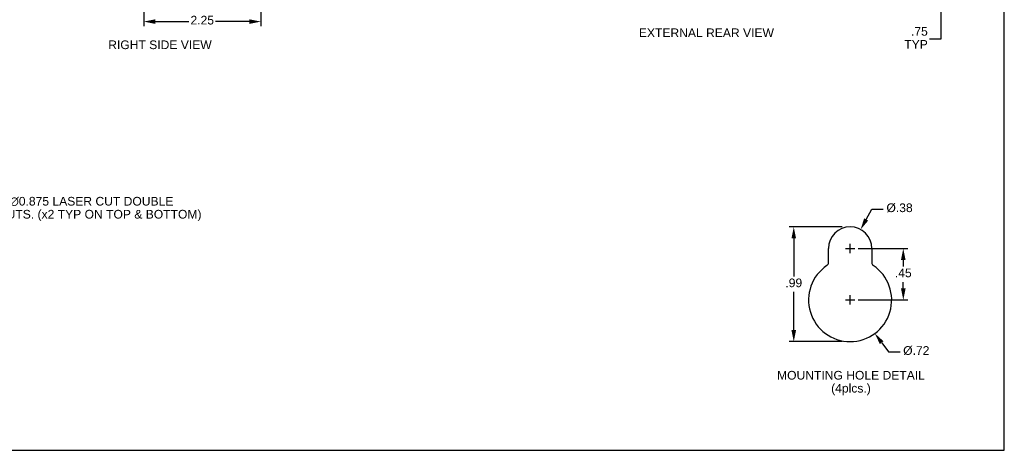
# Model space of a CAD drawing. Header units: inches. Extents: x 0 to 37.8, y 0 to 24.4.
# Tile 13 of 15: x 18.8 to 37.8, y 0 to 8.3. Entities that reach past the tile are written whole.
import ezdxf

# ---------------------------------------------------------------- set-up
doc = ezdxf.new("R2010")
doc.units = ezdxf.units.IN
doc.header["$LTSCALE"] = 2.077778
doc.header["$MEASUREMENT"] = 0
doc.header["$PDMODE"] = 3
doc.header["$PDSIZE"] = 0.3125
doc.layers.get('0').update_dxf_attribs({"linetype": 'CONTINUOUS'})
doc.layers.get('Defpoints').update_dxf_attribs({"linetype": 'CONTINUOUS'})
doc.styles.get("Standard").update_dxf_attribs({"font": 'arial.ttf'})
doc.dimstyles.new('DIMSTYLE_1', dxfattribs={"dimtxt": 0.166667, "dimasz": 0.222222, "dimexe": 0.09, "dimexo": 0.07, "dimgap": 0.0375, "dimtad": 0, "dimtih": 1, "dimtoh": 1, "dimzin": 4, "dimdsep": 46, "dimtxsty": 'Standard', "dimblk": '_FILLED', "dimblk1": '_FILLED', "dimblk2": '_FILLED', "dimcen": 0.09, "dimadec": 3, "dimazin": 1, "dimtfac": 1, "dimtdec": 3, "dimtofl": 0, "dimtmove": 0, "dimatfit": 3, "dimldrblk": '_FILLED', "dimfxl": 1, "dimtolj": 1, "dimtzin": 4, "dimarcsym": 0})
doc.dimstyles.new('DIMSTYLE_2', dxfattribs={"dimtxt": 0.166667, "dimasz": 0.222222, "dimexe": 0.09, "dimexo": 0.07, "dimgap": 0.09, "dimtad": 0, "dimtih": 1, "dimtoh": 1, "dimlfac": 0.45, "dimzin": 4, "dimdsep": 46, "dimtxsty": 'Standard', "dimblk": '_FILLED', "dimblk1": '_FILLED', "dimblk2": '_FILLED', "dimcen": 0.09, "dimadec": 3, "dimazin": 1, "dimtfac": 1, "dimtdec": 3, "dimtofl": 0, "dimtmove": 0, "dimatfit": 1, "dimldrblk": '_FILLED', "dimfxl": 1, "dimtolj": 1, "dimtzin": 4, "dimarcsym": 0})
doc.dimstyles.new('DIMSTYLE_3', dxfattribs={"dimtxt": 0.166667, "dimasz": 0.222222, "dimexe": 0.09, "dimexo": 0.07, "dimgap": 0.0375, "dimtad": 0, "dimtih": 1, "dimtoh": 1, "dimlfac": 0.45, "dimzin": 4, "dimdsep": 46, "dimtxsty": 'Standard', "dimblk": '_FILLED', "dimblk1": '_FILLED', "dimblk2": '_FILLED', "dimcen": 0.09, "dimadec": 3, "dimazin": 1, "dimtfac": 1, "dimtdec": 3, "dimtofl": 0, "dimtmove": 0, "dimatfit": 3, "dimldrblk": '_FILLED', "dimfxl": 1, "dimtolj": 1, "dimtzin": 4, "dimarcsym": 0})
doc.dimstyles.get("Standard").update_dxf_attribs({"dimtxt": 0.188889, "dimasz": 0.222222, "dimexe": 0.09, "dimexo": 0.07, "dimgap": 0.09, "dimtad": 0, "dimtih": 1, "dimtoh": 1, "dimdec": 3, "dimzin": 4, "dimdsep": 46, "dimtxsty": 'Standard', "dimblk": '_FILLED', "dimblk1": '_FILLED', "dimblk2": '_FILLED', "dimcen": 0.09, "dimadec": 3, "dimazin": 1, "dimtp": 0.001, "dimtm": 0.001, "dimtfac": 1, "dimtdec": 3, "dimtofl": 0, "dimtmove": 0, "dimatfit": 3, "dimldrblk": '_FILLED', "dimfxl": 1, "dimtolj": 1, "dimtzin": 4, "dimarcsym": 0})

# ---------------------------------------------------------------- blocks, each defined once
blk = doc.blocks.new('_FILLED')
at = {"color": 0, "linetype": 'ByBlock'}
blk.add_solid([(0, 0), (-1, 0.2), (-1, -0.2)], dxfattribs=at)
blk = doc.blocks.new('*D5')
at = {"color": 0, "linetype": 'Continuous', "lineweight": -2, "transparency": 16777216}
for p, q in [((35.118, 4.442), (35.227, 4.64)), ((35.227, 4.64), (35.449, 4.64)), ((34.72, 3.883), (34.9, 3.883)), ((34.81, 3.793), (34.81, 3.973))]:
    blk.add_line(p, q, dxfattribs=at)
at = {"layer": 'Defpoints', "color": 0, "linetype": 'Continuous', "transparency": 16777216}
for p in [(35.011, 4.248), (34.608, 3.518)]:
    blk.add_point(p, dxfattribs=at)
at = {"color": 0, "linetype": 'Continuous', "lineweight": -2, "transparency": 16777216, "xscale": 0.2222222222, "yscale": 0.2222222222, "zscale": 0.2222222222, "rotation": 241.1163664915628}
blk.add_blockref('_FILLED', (35.011, 4.248), dxfattribs=at)
at = {"color": 0, "linetype": 'Continuous', "transparency": 16777216, "insert": (35.509, 4.751), "char_height": 0.1667, "width": 0.54564, "attachment_point": 1, "line_spacing_factor": 0.9}
blk.add_mtext('\\A1;%%c.38', dxfattribs=at)
blk = doc.blocks.new('*D6')
at = {"color": 0, "linetype": 'Continuous', "lineweight": -2, "transparency": 16777216}
for p, q in [((34.72, 2.893), (34.9, 2.893)), ((34.81, 2.803), (34.81, 2.983)), ((35.417, 2.071), (35.55, 1.892)), ((35.55, 1.892), (35.772, 1.892))]:
    blk.add_line(p, q, dxfattribs=at)
at = {"layer": 'Defpoints', "color": 0, "linetype": 'Continuous', "transparency": 16777216}
for p in [(34.334, 3.536), (35.285, 2.25)]:
    blk.add_point(p, dxfattribs=at)
at = {"color": 0, "linetype": 'Continuous', "lineweight": -2, "transparency": 16777216, "xscale": 0.2222222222, "yscale": 0.2222222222, "zscale": 0.2222222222, "rotation": 126.4901465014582}
blk.add_blockref('_FILLED', (35.285, 2.25), dxfattribs=at)
at = {"color": 0, "linetype": 'Continuous', "transparency": 16777216, "insert": (35.831, 2.004), "char_height": 0.1667, "width": 0.54564, "attachment_point": 1, "line_spacing_factor": 0.9}
blk.add_mtext('\\A1;%%c.72', dxfattribs=at)
blk = doc.blocks.new('*D7')
at = {"color": 0, "linetype": 'Continuous', "lineweight": -2, "transparency": 16777216}
for p, q in [((34.654, 4.3), (33.635, 4.3)), ((33.725, 4.077), (33.725, 3.344)), ((33.725, 2.315), (33.725, 3.047)), ((34.654, 2.093), (33.635, 2.093))]:
    blk.add_line(p, q, dxfattribs=at)
at = {"layer": 'Defpoints', "color": 0, "linetype": 'Continuous', "transparency": 16777216}
for p in [(34.724, 4.3), (33.725, 2.093), (34.724, 2.093)]:
    blk.add_point(p, dxfattribs=at)
at = {"color": 0, "linetype": 'Continuous', "lineweight": -2, "transparency": 16777216, "xscale": 0.2222222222, "yscale": 0.2222222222, "zscale": 0.2222222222}
for p, rotation in [((33.725, 4.3), 90), ((33.725, 2.093), 270)]:
    blk.add_blockref('_FILLED', p, dxfattribs=dict(at, rotation=rotation))
at = {"color": 0, "linetype": 'Continuous', "transparency": 16777216, "insert": (33.725, 3.306), "char_height": 0.1667, "width": 0.32342, "attachment_point": 2, "line_spacing_factor": 0.9}
blk.add_mtext('\\A1;.99', dxfattribs=at)
blk = doc.blocks.new('*D12')
at = {"color": 0, "linetype": 'Continuous', "lineweight": -2, "transparency": 16777216}
for p, q in [((35.305, 9.364), (36.648, 9.364)), ((36.558, 9.142), (36.558, 8.836)), ((36.007, 8.614), (36.648, 8.614)), ((36.558, 8.614), (36.558, 7.91)), ((36.558, 7.91), (36.336, 7.91))]:
    blk.add_line(p, q, dxfattribs=at)
at = {"layer": 'Defpoints', "color": 0, "linetype": 'Continuous', "transparency": 16777216}
for p in [(35.235, 9.364), (36.558, 9.364), (35.937, 8.614)]:
    blk.add_point(p, dxfattribs=at)
at = {"color": 0, "linetype": 'Continuous', "lineweight": -2, "transparency": 16777216, "xscale": 0.2222222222, "yscale": 0.2222222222, "zscale": 0.2222222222}
for p, rotation in [((36.558, 9.364), 90), ((36.558, 8.614), 270)]:
    blk.add_blockref('_FILLED', p, dxfattribs=dict(at, rotation=rotation))
at = {"color": 0, "linetype": 'Continuous', "transparency": 16777216, "insert": (36.305, 8.146), "char_height": 0.1667, "width": 0.45167, "attachment_point": 3, "line_spacing_factor": 0.9}
blk.add_mtext('\\A1;.75\\PTYP', dxfattribs=at)
blk = doc.blocks.new('*D14')
at = {"color": 0, "linetype": 'Continuous', "lineweight": -2, "transparency": 16777216}
for p, q in [((34.965, 3.883), (35.923, 3.883)), ((35.833, 3.661), (35.833, 3.536)), ((35.833, 3.115), (35.833, 3.238)), ((34.965, 2.893), (35.923, 2.893))]:
    blk.add_line(p, q, dxfattribs=at)
at = {"layer": 'Defpoints', "color": 0, "linetype": 'Continuous', "transparency": 16777216}
for p in [(34.895, 3.883), (34.895, 2.893), (35.833, 2.893)]:
    blk.add_point(p, dxfattribs=at)
at = {"color": 0, "linetype": 'Continuous', "lineweight": -2, "transparency": 16777216, "xscale": 0.2222222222, "yscale": 0.2222222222, "zscale": 0.2222222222}
for p, rotation in [((35.833, 3.883), 90), ((35.833, 2.893), 270)]:
    blk.add_blockref('_FILLED', p, dxfattribs=dict(at, rotation=rotation))
at = {"color": 0, "linetype": 'Continuous', "transparency": 16777216, "insert": (35.833, 3.498), "char_height": 0.1667, "width": 0.32342, "attachment_point": 2, "line_spacing_factor": 0.9}
blk.add_mtext('\\A1;.45', dxfattribs=at)
blk = doc.blocks.new('*D21')
at = {"color": 0, "linetype": 'Continuous', "lineweight": -2, "transparency": 16777216}
for p, q in [((21.215, 12.459), (21.215, 8.161)), ((23.465, 8.553), (23.465, 8.161)), ((21.437, 8.251), (22.082, 8.251)), ((23.242, 8.251), (22.594, 8.251))]:
    blk.add_line(p, q, dxfattribs=at)
at = {"layer": 'Defpoints', "color": 0, "linetype": 'Continuous', "transparency": 16777216}
for p in [(21.215, 12.529), (23.465, 8.623), (21.215, 8.251)]:
    blk.add_point(p, dxfattribs=at)
at = {"color": 0, "linetype": 'Continuous', "lineweight": -2, "transparency": 16777216, "xscale": 0.2222222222, "yscale": 0.2222222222, "zscale": 0.2222222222, "rotation": 180}
blk.add_blockref('_FILLED', (21.215, 8.251), dxfattribs=at)
at = {"color": 0, "linetype": 'Continuous', "lineweight": -2, "transparency": 16777216, "xscale": 0.2222222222, "yscale": 0.2222222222, "zscale": 0.2222222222}
blk.add_blockref('_FILLED', (23.465, 8.251), dxfattribs=at)
at = {"color": 0, "linetype": 'Continuous', "transparency": 16777216, "insert": (22.338, 8.362), "char_height": 0.1667, "width": 0.45291, "attachment_point": 2, "line_spacing_factor": 0.9}
blk.add_mtext('\\A1;2.25', dxfattribs=at)

msp = doc.modelspace()

# ---------------------------------------------------------------- linework, layer by layer
at = {"color": 7, "linetype": 'Continuous'}
for p, q in [((37.778, 0), (37.778, 24.444)), ((0, 0), (37.778, 0))]:
    msp.add_line(p, q, dxfattribs=at)
at = {"color": 3, "linetype": 'Continuous'}
for p, q in [((34.393, 3.612), (34.393, 3.883)), ((35.226, 3.883), (35.226, 3.612))]:
    msp.add_line(p, q, dxfattribs=at)
for centre, radius, start, end in [((34.81, 3.883), 0.417, 0, 180), ((34.326, 3.612), 0.0667, 303.8964, 360), ((35.293, 3.612), 0.0667, 180, 236.1036), ((34.81, 2.893), 0.8, 123.8964, 56.1036)]:
    msp.add_arc(centre, radius, start, end, dxfattribs=at)

# ---------------------------------------------------------------- texts
at = {"color": 2, "linetype": 'Continuous', "line_spacing_factor": 0.9}
for s, insert, char_height, width, attachment_point in [('EXTERNAL REAR VIEW', (32.043, 8.119), 0.16667, 2.5948, 2), ('RIGHT SIDE VIEW', (21.524, 7.888), 0.16667, 1.98761, 2), (' \\fgdt;{\\fgdt;n}\\fArial;1.125 {\\ftxt.shx;\\W0.166667;\\H0.166667; }& \\fgdt;{\\fgdt;n}\\fArial;0.875 LASER CUT DOUBLE\\P KNOCKOUTS. (x2 TYP ON TOP & BOTTOM)', (17.499, 4.877), 0.166667, 4.81537, 1), ('MOUNTING HOLE DETAIL\\P(4plcs.)', (34.826, 1.528), 0.16667, 2.84077, 2)]:
    msp.add_mtext(s, dxfattribs=dict(at, insert=insert, char_height=char_height, width=width, attachment_point=attachment_point))

# ---------------------------------------------------------------- dimensions: what is measured, and where the dimension line sits
at = {"color": 2, "linetype": 'Continuous'}
for base, p1, p2, angle, dimstyle, picture, middle in [((21.215, 8.251), (23.465, 8.623), (21.215, 12.529), 180, 'DIMSTYLE_1', '*D21', (22.338, 8.251)), ((33.725, 2.093), (34.724, 4.3), (34.724, 2.093), 270, 'DIMSTYLE_3', '*D7', (33.725, 3.195)), ((35.833, 2.893), (34.895, 3.883), (34.895, 2.893), 270, 'DIMSTYLE_3', '*D14', (35.833, 3.387))]:
    dim = msp.add_linear_dim(base=base, p1=p1, p2=p2, angle=angle, dimstyle=dimstyle, dxfattribs=at)
    dim.commit()
    dim.dimension.update_dxf_attribs({"geometry": picture, "text_midpoint": middle, "dimtype": 160})
dim = msp.add_linear_dim(base=(36.558, 9.364), p1=(35.937, 8.614), p2=(35.235, 9.364), angle=90, text='<>\\PTYP', dimstyle='DIMSTYLE_1', dxfattribs=at)
dim.commit()
dim.dimension.update_dxf_attribs({"geometry": '*D12', "text_midpoint": (36.08, 7.91), "dimtype": 160})
for p1, p2, picture, middle in [((34.608, 3.518), (35.011, 4.248), '*D5', (35.782, 4.64)), ((34.334, 3.536), (35.285, 2.25), '*D6', (36.103, 1.892))]:
    dim = msp.add_diameter_dim_2p(p1=p1, p2=p2, text='%%c<>', dimstyle='DIMSTYLE_2', override={"dimpost": '<>'}, dxfattribs=at)
    dim.commit()
    dim.dimension.update_dxf_attribs({"geometry": picture, "text_midpoint": middle, "dimtype": 163})

# ---------------------------------------------------------------- leaders
at = {"color": 2, "linetype": 'Continuous', "annotation_type": 0, "has_hookline": 1, "hookline_direction": 0, "text_width": 4.817}
msp.add_leader([(15.493, 4.3), (17.297, 4.794), (17.187, 4.877), (17.409, 4.877)], dimstyle='Standard', override={"dimtad": 0}, dxfattribs=at)

doc.saveas('drawing.dxf')
